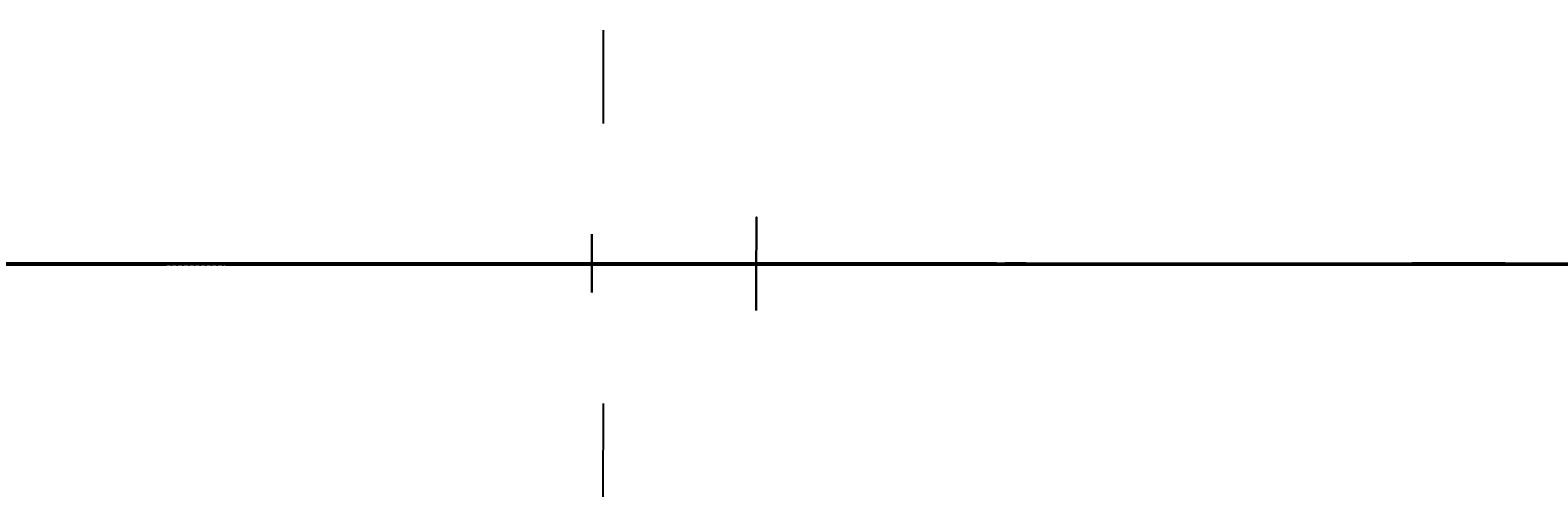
# Model space of a CAD drawing. Header units: millimetres. Extents: x -12354389001 to 271431, y -126469 to 48347.
# Tile 33 of 79: x -12341536412 to -12340996297, y -125994 to 41159. Entities that reach past the tile are written whole.
import ezdxf
from ezdxf.enums import TextEntityAlignment as Align

# ---------------------------------------------------------------- set-up
doc = ezdxf.new("R2010")
doc.units = ezdxf.units.MM
for name, pattern in [('1', [0]), ('4', [5, 3, -2]), ('BGS', [10, 0, 10])]:
    doc.linetypes.add(name, pattern=pattern)
doc.layers.get('0').update_dxf_attribs({"lineweight": 9})
doc.layers.add('00 opisy', color=7, linetype='Continuous', lineweight=25)
doc.layers.add('EBUPP', color=7, linetype='1', lineweight=30)
for name, color, linetype in [('EADTD', 7, 'Continuous'), ('EBUOA', 7, 'Continuous'), ('EDZPD', 3, '1'), ('EKLTK', 3, 'Continuous'), ('SDROK', 7, 'Continuous'), ('SDRPK', 7, '1'), ('SZOPO', 7, 'BGS'), ('SZZPZ', 102, 'Continuous'), ('UCCOA', 6, 'Continuous'), ('UCCOO', 6, 'Continuous'), ('UCCPOR', 6, '1'), ('UCCTO', 6, 'Continuous'), ('UEEOA', 1, 'Continuous'), ('UEEOO', 1, 'Continuous'), ('UEEPA', 1, '1'), ('UEEPON', 1, '1'), ('UEETO', 1, 'Continuous'), ('UGGPOR', 2, '1'), ('UKKOA', 7, 'Continuous'), ('UKKOO', 1, 'Continuous'), ('UKKPA', 1, '1'), ('UKKPB', 1, '1'), ('UKKTO', 1, 'Continuous'), ('UTTOO', 2, 'Continuous'), ('UTTPO', 1, '1'), ('UTTTO', 2, 'Continuous'), ('UWWOA', 5, 'Continuous'), ('UWWOO', 5, 'Continuous'), ('UWWPA', 5, '1'), ('UWWPO', 5, '4'), ('UWWTO', 5, 'Continuous'), ('WUKOS', 7, 'Continuous'), ('WUKPS', 7, '1'), ('ZAKRES', 2, '1')]:
    doc.layers.add(name, color=color, linetype=linetype)
doc.styles.get("Standard").update_dxf_attribs({"font": 'arial.ttf'})

# ---------------------------------------------------------------- blocks, each defined once
blk = doc.blocks.new('BGB')
for centre, start, end in [((-3.00001, 0.000018), 359.999656, 59.99989), ((3.00001, 0.000018), 120.00011, 180.000344)]:
    blk.add_arc(centre, 3, start, end)
blk = doc.blocks.new('DLI')
blk.add_circle((0, 0), 0.09)
for centre, start, end in [((0, 0.750093), 30.14144, 149.85856), ((-0.713298, 0.231779), 102.145781, 221.858708), ((0.713298, 0.231779), 318.141292, 77.854219), ((-0.440797, -0.606751), 174.149498, 293.852913), ((0.440797, -0.606751), 246.147087, 5.850502)]:
    blk.add_arc(centre, 0.75, start, end)
blk = doc.blocks.new('TRA')
for p, q in [((-5.5, 2.7539), (-5.5, 1.7539)), ((-4.5, 2.7539), (-4.5, 1.7539)), ((4.5, 2.7539), (4.5, 1.7539)), ((5.5, 2.7539), (5.5, 1.7539)), ((-0.5, -2.2461), (-0.5, -3.2461)), ((0.5, -2.2461), (0.5, -3.2461))]:
    blk.add_line(p, q)
blk = doc.blocks.new('DIG')
for p, q in [((-0.6024, 0.1875), (-0.9874, 1.3242)), ((-0.9874, 1.3242), (-0.0078, 0.6309)), ((-0.0078, 0.6309), (0.9542, 1.3483)), ((0.9542, 1.3483), (0.5976, 0.2024)), ((-1.5645, -0.5299), (-0.6024, 0.1875)), ((0.5976, 0.2024), (1.5772, -0.4909)), ((-0.3645, -0.515), (-1.5645, -0.5299)), ((0.0205, -1.6517), (-0.3645, -0.515)), ((0.3772, -0.5058), (0.0205, -1.6517)), ((1.5772, -0.4909), (0.3772, -0.5058))]:
    blk.add_line(p, q)
blk.add_circle((0, 0), 0.09)
blk = doc.blocks.new('PNN')
for p, q in [((5.2, 0), (4.0686, 1.1314)), ((1.2, 0), (9.2, 0)), ((5.2, 0), (4.0686, -1.1314))]:
    blk.add_line(p, q)
blk = doc.blocks.new('SLS')
blk.add_circle((0, 0), 0.35)
blk = doc.blocks.new('LAT')
for p, q in [((0, 1.2), (0, 2)), ((-2, 0), (-1.2, 0)), ((1.2, 0), (2, 0)), ((0, -1.2), (0, -2))]:
    blk.add_line(p, q)
blk = doc.blocks.new('STE')
for p, q in [((-1, 0.5), (-1, -0.5)), ((1, 0.5), (1, -0.5)), ((-1, 0), (1, 0))]:
    blk.add_line(p, q)
blk = doc.blocks.new('KRA')
for p, q in [((-0.75, -0.3571), (-0.75, 0.3571)), ((-0.75, 0.3571), (0.75, 0.3571)), ((-0.25, -0.3571), (-0.25, 0.3571)), ((0.25, -0.3571), (0.25, 0.3571)), ((0.75, 0.3571), (0.75, -0.3571)), ((0.75, -0.3571), (-0.75, -0.3571))]:
    blk.add_line(p, q)
blk = doc.blocks.new('WLZ')
blk.add_circle((0, 0), 0.4)
blk = doc.blocks.new('ZAS')
for p, q in [((0.25, 0.25), (-0.25, 0.25)), ((-0.25, 0.25), (-0.25, -0.25)), ((0.25, -0.25), (0.25, 0.25)), ((-0.25, -0.25), (0.25, -0.25))]:
    blk.add_line(p, q)
blk = doc.blocks.new('WSP')
blk.add_circle((0, 0), 0.09)
blk = doc.blocks.new('Wrocławska 82')
at = {"layer": 'EBUPP', "linetype": '1'}
for p, q in [((-295330.59, 34180.61), (-295352.21, 34184.91)), ((-295332.76, 34169.72), (-295330.59, 34180.61)), ((-295330.73, 34179.9), (-295327.19, 34179.19)), ((-295327.19, 34179.19), (-295329.22, 34169.01)), ((-295354.37, 34174.02), (-295332.76, 34169.72)), ((-295329.22, 34169.01), (-295332.76, 34169.72)), ((-295332.15, 34148.39), (-295336.86, 34135.07)), ((-295318.16, 34143.44), (-295332.15, 34148.39)), ((-295322.86, 34130.12), (-295318.16, 34143.44)), ((-295336.86, 34135.07), (-295322.86, 34130.12)), ((-295318.41, 34105.71), (-295339.13, 34049.03)), ((-295322.97, 34043.13), (-295302.25, 34099.8)), ((-295339.13, 34049.03), (-295322.97, 34043.13)), ((-295334.96, 33976.13), (-295339.22, 33964.69)), ((-295332.66, 33975.27), (-295334.96, 33976.13)), ((-295336.92, 33963.83), (-295332.66, 33975.27)), ((-295326.83, 33951.18), (-295328.83, 33945.75)), ((-295323.71, 33950.03), (-295326.83, 33951.18)), ((-295325.71, 33944.6), (-295323.71, 33950.03)), ((-295328.83, 33945.75), (-295325.71, 33944.6))]:
    blk.add_line(p, q, dxfattribs=at)
at = {"layer": 'EDZPD', "linetype": '1'}
for p, q in [((-295363.48, 34169.37), (-295276.38, 34146.68)), ((-295320.81, 34148.93), (-295344.09, 34155.44)), ((-295348.5, 33699.7), (-295328.82, 33692.91)), ((-295334.31, 33679.58), (-295328.82, 33692.91)), ((-295328.82, 33692.91), (-295314.28, 33684.14)), ((-295342.12, 33660.77), (-295334.31, 33679.58)), ((-295316.83, 33672.08), (-295323.47, 33671.03)), ((-295327.37, 33667.93), (-295323.47, 33671.03)), ((-295327.37, 33667.93), (-295330.71, 33658.97))]:
    blk.add_line(p, q, dxfattribs=at)
at = {"layer": 'SDRPK', "linetype": '1'}
for p, q in [((-295339.6, 34183.19), (-295329.31, 34181.17)), ((-295329.31, 34181.17), (-295326.39, 34180.58)), ((-295326.39, 34180.58), (-295307.62, 34169.22)), ((-295326.71, 34168.41), (-295324.61, 34179.37)), ((-295355.02, 34172.26), (-295334.56, 34168.09)), ((-295352.06, 34168.96), (-295333.5, 34164.75)), ((-295329.22, 34169.01), (-295324.44, 34166.14)), ((-295327.48, 34163.46), (-295322.38, 34168.19)), ((-295334.56, 34168.09), (-295329.06, 34167.12)), ((-295361.97, 34167.61), (-295328.2, 34158.64)), ((-295329.06, 34167.12), (-295325.82, 34164.92)), ((-295333.5, 34164.75), (-295327.48, 34163.46)), ((-295327.07, 34158.35), (-295323.18, 34159.92)), ((-295323.18, 34159.92), (-295285.38, 34149.45)), ((-295324.22, 34151.49), (-295355.59, 34159.75)), ((-295328.2, 34158.64), (-295289.81, 34148.57)), ((-295298.21, 34144.67), (-295324.22, 34151.49)), ((-295318.45, 34128.24), (-295322.86, 34130.12)), ((-295336.36, 34119.86), (-295331.91, 34118.17)), ((-295326.84, 34100.38), (-295326.16, 34102.26)), ((-295338.65, 34076.71), (-295329.61, 34101.66)), ((-295332.86, 34083.69), (-295326.84, 34100.38)), ((-295338.1, 34069.3), (-295332.86, 34083.69)), ((-295321.46, 34041.38), (-295325.78, 34029.13)), ((-295325.78, 34029.13), (-295320.68, 34027.22)), ((-295320.68, 34027.22), (-295325.35, 34015.22)), ((-295332.68, 34012.91), (-295345.27, 34017.51)), ((-295332.61, 34007.58), (-295334.79, 34008.49)), ((-295332.61, 34007.58), (-295331.09, 34005.95)), ((-295331.09, 34005.95), (-295330.44, 34004.41)), ((-295330.44, 34004.41), (-295330.2, 34003.32)), ((-295330.2, 34003.32), (-295330.16, 34002.14)), ((-295330.16, 34002.14), (-295330.13, 34001.38)), ((-295330.13, 34001.38), (-295330.14, 34000.56)), ((-295330.14, 34000.56), (-295330.41, 33999.84)), ((-295330.41, 33999.84), (-295349.92, 33947.13)), ((-295334.05, 33979.29), (-295333.91, 33979.33)), ((-295333.91, 33979.33), (-295333.7, 33979.36)), ((-295333.7, 33979.36), (-295333.55, 33979.35)), ((-295333.55, 33979.35), (-295333.44, 33979.32)), ((-295333.44, 33979.32), (-295333.35, 33979.29)), ((-295334.24, 33979.16), (-295334.15, 33979.23)), ((-295334.15, 33979.23), (-295334.05, 33979.29)), ((-295331.88, 33978.78), (-295333.35, 33979.29)), ((-295334.37, 33979.03), (-295334.31, 33979.09)), ((-295334.31, 33979.09), (-295334.24, 33979.16)), ((-295334.47, 33978.88), (-295334.43, 33978.95)), ((-295334.43, 33978.95), (-295334.37, 33979.03)), ((-295334.52, 33978.78), (-295334.47, 33978.88)), ((-295340.54, 33962.55), (-295334.57, 33978.67)), ((-295334.57, 33978.67), (-295334.52, 33978.78)), ((-295331.88, 33978.78), (-295331.82, 33978.75)), ((-295331.83, 33978.75), (-295331.76, 33978.7)), ((-295331.76, 33978.7), (-295331.7, 33978.65)), ((-295331.7, 33978.65), (-295331.63, 33978.59)), ((-295331.63, 33978.59), (-295331.55, 33978.51)), ((-295331.55, 33978.51), (-295331.47, 33978.42)), ((-295331.47, 33978.42), (-295331.4, 33978.33)), ((-295331.4, 33978.33), (-295331.36, 33978.27)), ((-295331.36, 33978.27), (-295331.34, 33978.24)), ((-295331.34, 33978.24), (-295331.33, 33978.2)), ((-295331.3, 33978.13), (-295331.33, 33978.22)), ((-295331.3, 33978.13), (-295331.29, 33978.1)), ((-295331.29, 33978.1), (-295331.28, 33978.06)), ((-295331.28, 33978.03), (-295331.28, 33978.06)), ((-295331.28, 33978.03), (-295331.27, 33977.99)), ((-295331.27, 33977.99), (-295331.26, 33977.95)), ((-295331.26, 33977.92), (-295331.26, 33977.95)), ((-295331.26, 33977.92), (-295331.26, 33977.88)), ((-295331.26, 33977.88), (-295331.25, 33977.84)), ((-295331.25, 33977.77), (-295331.26, 33977.73)), ((-295331.25, 33977.81), (-295331.25, 33977.84)), ((-295331.25, 33977.81), (-295331.25, 33977.77)), ((-295331.26, 33977.66), (-295331.27, 33977.62)), ((-295331.26, 33977.66), (-295331.26, 33977.73)), ((-295331.31, 33977.47), (-295331.3, 33977.51)), ((-295331.29, 33977.55), (-295331.3, 33977.51)), ((-295331.28, 33977.58), (-295331.29, 33977.55)), ((-295331.28, 33977.58), (-295331.27, 33977.62)), ((-295331.31, 33977.47), (-295337.24, 33961.34)), ((-295322.2, 33969.83), (-295328.16, 33953.84)), ((-295330.15, 33926.51), (-295314.76, 33968.22)), ((-295324.46, 33961.92), (-295324.12, 33962.78)), ((-295324.12, 33962.78), (-295323.7, 33962.62)), ((-295323.7, 33962.62), (-295324.03, 33961.75)), ((-295324.03, 33961.75), (-295324.46, 33961.92)), ((-295328.16, 33953.84), (-295330.99, 33946.26)), ((-295327.54, 33953.51), (-295327.84, 33952.8)), ((-295327.03, 33953.29), (-295327.54, 33953.51)), ((-295327.33, 33952.58), (-295327.03, 33953.29)), ((-295327.84, 33952.8), (-295327.33, 33952.58)), ((-295327.85, 33950.7), (-295328.26, 33949.59)), ((-295327.11, 33950.42), (-295327.85, 33950.7)), ((-295328.26, 33949.59), (-295327.52, 33949.31)), ((-295330.99, 33946.26), (-295332.83, 33942.63)), ((-295332.83, 33942.63), (-295334.34, 33938.41)), ((-295334.34, 33938.41), (-295340.98, 33920.22)), ((-295344.4, 33887.72), (-295330.15, 33926.51)), ((-295305.6, 33909.84), (-295340.33, 33816.48)), ((-295317.29, 33678.17), (-295326, 33675.82)), ((-295326, 33675.82), (-295332.22, 33669.66)), ((-295323.95, 33671.96), (-295316.58, 33673.56)), ((-295328.71, 33668.07), (-295323.95, 33671.96)), ((-295332.22, 33669.66), (-295335.85, 33663.16)), ((-295331.9, 33662.65), (-295328.71, 33668.07)), ((-295333.8, 33657.83), (-295331.9, 33662.65))]:
    blk.add_line(p, q, dxfattribs=at)
at = {"layer": 'SDRPK', "linetype": '4'}
for p, q in [((-295324.53, 34167.87), (-295322.6, 34169.22)), ((-295322.6, 34169.22), (-295303.3, 34163.93)), ((-295329.22, 34169.01), (-295326.71, 34168.41)), ((-295326.71, 34168.41), (-295324.53, 34167.87)), ((-295337.82, 34134.68), (-295332.66, 34149.27)), ((-295332.66, 34149.27), (-295317.37, 34143.89)), ((-295332.23, 34149.07), (-295340.08, 34141.87)), ((-295320.11, 34136.41), (-295322.7, 34129.37)), ((-295322.7, 34129.37), (-295337.82, 34134.68)), ((-295343.98, 34123.12), (-295329.15, 34117.77)), ((-295324.86, 34118.26), (-295322.44, 34119.98)), ((-295329.15, 34117.77), (-295324.86, 34118.26)), ((-295340.16, 34048.56), (-295318.87, 34106.83)), ((-295323.35, 34042.04), (-295340.16, 34048.56)), ((-295323.35, 34042.04), (-295322.97, 34043.13)), ((-295323.35, 34042.04), (-295327.75, 34028.87)), ((-295321.46, 34041.38), (-295323.35, 34042.04)), ((-295327.75, 34028.87), (-295296.21, 34017.51)), ((-295331.93, 34015.96), (-295333.03, 34013.01)), ((-295331.93, 34015.96), (-295326.89, 34014.07)), ((-295328.9, 33950.5), (-295315.91, 33984.92)), ((-295318.57, 33974.82), (-295327.06, 33951.8)), ((-295326.41, 33952.26), (-295323.16, 33961.01)), ((-295322.06, 33950.42), (-295326.41, 33952.26)), ((-295327.06, 33951.8), (-295322.75, 33950.14)), ((-295328.04, 33950.18), (-295328.9, 33950.5)), ((-295322.75, 33950.14), (-295325.34, 33943.63)), ((-295328.51, 33949.02), (-295329.73, 33949.48)), ((-295329.86, 33945.27), (-295328.51, 33949.02)), ((-295328.24, 33945.48), (-295328.56, 33944.72)), ((-295328.56, 33944.72), (-295329.86, 33945.27)), ((-295325.99, 33943.89), (-295325.71, 33944.6)), ((-295324.07, 33943.11), (-295325.99, 33943.89)), ((-295332.26, 33943.75), (-295324.8, 33941.01)), ((-295306.35, 33720.86), (-295328.38, 33703.34)), ((-295325.25, 33700.28), (-295304.29, 33718.52)), ((-295328.38, 33703.34), (-295336.4, 33694.89)), ((-295331.17, 33692.73), (-295325.25, 33700.28))]:
    blk.add_line(p, q, dxfattribs=at)
at = {"layer": 'SDRPK', "linetype": '1'}
for centre, radius, start, end in [((-295328.0039, 34126.4554), 9.16, 244.7585, 308.83338), ((-295340.4301, 34105.8138), 11.59, 338.99823, 73.56012), ((-295315.6798, 34096.3129), 12.05, 98.83231, 150.4267), ((-295330.8806, 34019.9848), 7.3, 255.7297, 319.25409), ((-295337.3166, 33998.3397), 10.46, 76.02227, 150.94254)]:
    blk.add_arc(centre, radius, start, end, dxfattribs=at)
at = {"layer": 'SZOPO', "linetype": 'BGS'}
for p, q in [((-295331.66, 34151.68), (-295344.27, 34155.19)), ((-295293.65, 34140.93), (-295331.66, 34151.68)), ((-295325.14, 33838.23), (-295273.79, 33976.35)), ((-295332.62, 33793.16), (-295325.14, 33838.23)), ((-295338.32, 33759), (-295332.62, 33793.16)), ((-295331.25, 33692.67), (-295336.47, 33694.62)), ((-295331.35, 33692.44), (-295305.05, 33680.39)), ((-295330.59, 33691.82), (-295330.3, 33689.71)), ((-295330.3, 33689.71), (-295342.41, 33660.99)), ((-295320.12, 33672.56), (-295322.73, 33672.04)), ((-295324.66, 33670.85), (-295319.54, 33672.32)), ((-295322.73, 33672.04), (-295325.33, 33670.82)), ((-295327.9, 33668.21), (-295324.66, 33670.85)), ((-295325.33, 33670.82), (-295327.88, 33668.31)), ((-295332.63, 33657.45), (-295327.9, 33668.21)), ((-295327.88, 33668.31), (-295328.67, 33666.81)), ((-295328.67, 33666.81), (-295332.78, 33657.42))]:
    blk.add_line(p, q, dxfattribs=at)
at = {"layer": 'UCCPOR', "linetype": '1'}
for p, q in [((-295295.96, 34012.31), (-295336.04, 34027.61)), ((-295295.44, 34011.15), (-295335.72, 34026.53))]:
    blk.add_line(p, q, dxfattribs=at)
at = {"layer": 'UCCTO'}
blk.add_line((-295338.0821, 34027.6059), (-295329.8307, 34027.6059), dxfattribs=at)
at = {"layer": 'UEEPON', "linetype": '1'}
for p, q in [((-295328.83, 34163.57), (-295325.72, 34169.9)), ((-295325.72, 34169.9), (-295325.52, 34169.85)), ((-295325.52, 34169.85), (-295322.79, 34169.19)), ((-295322.79, 34169.19), (-295315.03, 34167.32)), ((-295339.73, 34165.65), (-295331.12, 34163.96)), ((-295331.12, 34163.96), (-295328.83, 34163.57)), ((-295346.81, 34156.68), (-295332.35, 34152.76)), ((-295332.35, 34152.76), (-295316.05, 34148.15)), ((-295336.28, 34150.7), (-295331.5, 34150.18)), ((-295331.5, 34150.18), (-295319.74, 34146.56)), ((-295322.48, 34124.99), (-295323.45, 34122.36)), ((-295323.45, 34122.36), (-295323.78, 34121.48)), ((-295323.78, 34121.48), (-295324.83, 34118.67)), ((-295332.71, 34119.47), (-295334.48, 34115.15)), ((-295326.93, 34117.65), (-295332.71, 34119.47)), ((-295324.83, 34118.67), (-295324.98, 34118.36)), ((-295334.89, 34115.49), (-295341.86, 34118.32)), ((-295324.98, 34118.36), (-295325.4, 34117.98)), ((-295325.4, 34117.98), (-295325.86, 34117.61)), ((-295325.86, 34117.61), (-295326.93, 34117.65)), ((-295325.86, 34117.61), (-295320.44, 34115.59)), ((-295334.48, 34115.15), (-295334.89, 34115.49)), ((-295336.3, 34086.13), (-295330.36, 34102.51)), ((-295326.12, 34100.55), (-295330.36, 34102.51)), ((-295318.29, 34055.36), (-295323.71, 34040.59)), ((-295334.88, 34044.69), (-295352.76, 34051.11)), ((-295324.97, 34041.05), (-295334.88, 34044.69)), ((-295324.07, 34043.53), (-295324.97, 34041.05)), ((-295324.97, 34041.05), (-295334.05, 34016.21)), ((-295323.71, 34040.59), (-295324.97, 34041.05)), ((-295328.11, 34032.46), (-295329.08, 34029.82)), ((-295338.46, 34017.93), (-295334.05, 34016.21)), ((-295334.05, 34016.21), (-295338.17, 34005.29)), ((-295334.09, 34007.07), (-295338.05, 34005.17)), ((-295331.16, 34005.96), (-295334.09, 34007.07)), ((-295328.54, 34004.97), (-295331.16, 34005.96)), ((-295338.06, 34004.98), (-295332.89, 34003.08)), ((-295326.49, 34004.2), (-295328.54, 34004.97)), ((-295314.97, 34000), (-295326.03, 34003.99)), ((-295332.89, 34003.08), (-295330.25, 34002.11)), ((-295330.25, 34002.11), (-295324.49, 34000)), ((-295324.49, 34000), (-295314.26, 33996.25)), ((-295321.83, 33969.73), (-295325.52, 33959.95)), ((-295325.52, 33959.95), (-295326.52, 33957.32)), ((-295326.52, 33957.32), (-295329.87, 33948.46)), ((-295329.87, 33948.46), (-295328.1, 33947.72)), ((-295317.18, 33872.63), (-295324.71, 33849.57)), ((-295330.17, 33835.53), (-295324.71, 33849.57)), ((-295337.36, 33817.53), (-295330.17, 33835.53))]:
    blk.add_line(p, q, dxfattribs=at)
for centre, radius, start, end in [((-295339.6595, 34106.3686), 10.19, 25.34108, 59.51524), ((-295343.5968, 34106.373), 13.85, 7.32999, 18.3359), ((-295343.5898, 34106.3194), 13.85, 0.29202, 7.55341), ((-295315.4597, 34096.3485), 11.31, 96.75504, 130.80097), ((-295342.3365, 34106.4133), 12.5965, 341.9485, 359.89398), ((-295311.1688, 34092.7939), 16.83, 133.95295, 139.51846), ((-295311.2085, 34092.7476), 16.83, 139.31107, 148.9036), ((-295311.2037, 34092.7555), 16.83, 148.9349, 152.41074)]:
    blk.add_arc(centre, radius, start, end, dxfattribs=at)
at = {"layer": 'UEETO'}
for p, q in [((-295334.5382, 34043.8774), (-295326.0581, 34040.6723)), ((-295323.99, 34043.44), (-295326.0581, 34040.6723)), ((-295328.2987, 33983.2499), (-295320.0474, 33983.2499))]:
    blk.add_line(p, q, dxfattribs=at)
at = {"layer": 'UGGPOR', "linetype": '1'}
for p, q in [((-295347.27, 34163.99), (-295332, 34160.36)), ((-295332, 34160.36), (-295331.28, 34160.19)), ((-295331.28, 34160.19), (-295327.4, 34159.2)), ((-295327.4, 34159.2), (-295319.26, 34157.12)), ((-295347.9, 34157.42), (-295331, 34153.01)), ((-295331, 34153.01), (-295317.08, 34149.54))]:
    blk.add_line(p, q, dxfattribs=at)
at = {"layer": 'UKKOA'}
for p, q in [((-295333.43, 34166.28), (-295332.9208, 34164.57)), ((-295332.9208, 34164.57), (-295326.602, 34164.57)), ((-295326.75, 34128.3), (-295328.1831, 34123.97)), ((-295334.5019, 34123.97), (-295328.1831, 34123.97)), ((-295335.25, 34112.38), (-295335.0713, 34109.5763)), ((-295335.0713, 34109.5763), (-295328.7525, 34109.5763)), ((-295329.1079, 33974.1836), (-295328.399, 33974.7499)), ((-295328.399, 33974.7499), (-295325.6195, 33974.7499)), ((-295336.3581, 33955.3437), (-295335.1065, 33955.5534)), ((-295335.1065, 33955.5534), (-295332.3271, 33955.5534)), ((-295325.78, 33940.59), (-295323.7565, 33941.3492)), ((-295323.7565, 33941.3492), (-295318.1543, 33941.3492)), ((-295332.83, 33921.77), (-295330.6702, 33922.4971)), ((-295330.6702, 33922.4971), (-295324.4165, 33922.4971)), ((-295337.4277, 33903.846), (-295331.4346, 33903.846))]:
    blk.add_line(p, q, dxfattribs=at)
at = {"layer": 'UKKPB', "linetype": '1'}
for p, q in [((-295333.38, 34166.57), (-295332.99, 34169.76)), ((-295345.45, 34168.87), (-295333.68, 34166.36)), ((-295338.75, 34127.07), (-295333.81, 34133.99)), ((-295326.15, 34128.59), (-295322.86, 34130.12)), ((-295326.47, 34128.44), (-295326.15, 34128.59)), ((-295327.02, 34128.18), (-295326.47, 34128.44)), ((-295332.68, 34125.53), (-295327.02, 34128.18)), ((-295333.18, 34125.3), (-295332.68, 34125.53)), ((-295334.23, 34124.81), (-295333.18, 34125.3)), ((-295335.78, 34124.08), (-295334.23, 34124.81)), ((-295343.22, 34120.32), (-295321.88, 34113.09)), ((-295335.36, 34112.1), (-295335.25, 34112.38)), ((-295337.84, 34105.81), (-295335.36, 34112.1)), ((-295330.03, 33971.88), (-295329.24, 33973.9)), ((-295331.23, 33968.83), (-295330.03, 33971.88)), ((-295330.55, 33970.07), (-295334.44, 33959.51)), ((-295330.32, 33969.99), (-295330.55, 33970.07)), ((-295334.21, 33959.43), (-295330.32, 33969.99)), ((-295336.59, 33955.14), (-295331.23, 33968.83)), ((-295345.08, 33963.44), (-295334.51, 33959.24)), ((-295334.51, 33959.24), (-295334.41, 33959.5)), ((-295334.44, 33959.51), (-295334.21, 33959.43)), ((-295325.63, 33940.89), (-295319.12, 33959.33)), ((-295325.96, 33940.34), (-295325.86, 33940.61)), ((-295325.86, 33940.61), (-295325.5, 33940.49)), ((-295325.5, 33940.49), (-295320.71, 33938.77)), ((-295328.48, 33933.51), (-295325.96, 33940.34)), ((-295329.77, 33930.05), (-295328.48, 33933.51)), ((-295332.73, 33922.06), (-295329.77, 33930.05)), ((-295332.81, 33921.84), (-295332.73, 33922.06)), ((-295332.93, 33921.49), (-295332.81, 33921.84)), ((-295332.54, 33921.7), (-295328.61, 33920.18)), ((-295335.13, 33915.16), (-295332.93, 33921.49)), ((-295328.61, 33920.18), (-295328.1, 33919.99)), ((-295328.1, 33919.99), (-295323.85, 33918.35)), ((-295339.62, 33903.07), (-295335.13, 33915.16)), ((-295339.44, 33902.69), (-295334.85, 33900.94)), ((-295334.85, 33900.94), (-295334.34, 33900.74)), ((-295334.34, 33900.74), (-295330.81, 33899.39))]:
    blk.add_line(p, q, dxfattribs=at)
at = {"layer": 'UKKTO'}
for p, q in [((-295326.75, 34128.31), (-295328.8353, 34126.609)), ((-295338.1724, 34126.609), (-295328.8353, 34126.609)), ((-295335.25, 34112.38), (-295335.7441, 34109.4866)), ((-295335.7441, 34109.4866), (-295326.3527, 34109.4866)), ((-295344.0009, 34090.0756), (-295334.8809, 34090.0756)), ((-295325.78, 33940.59), (-295324.1574, 33940.879)), ((-295324.1574, 33940.879), (-295314.8746, 33940.879)), ((-295332.83, 33921.77), (-295330.9285, 33922.0981)), ((-295330.9285, 33922.0981), (-295321.5914, 33922.0981)), ((-295338.2698, 33902.5689), (-295328.9327, 33902.5689))]:
    blk.add_line(p, q, dxfattribs=at)
at = {"layer": 'UTTPO', "linetype": '1'}
for p, q in [((-295344.24, 34027.15), (-295323.41, 34019.24)), ((-295323.41, 34019.24), (-295297.61, 34009.64)), ((-295347.64, 34000.04), (-295321.38, 33994.9)), ((-295342.87, 33968.29), (-295331.63, 33998.13)), ((-295331.63, 33998.13), (-295328.14, 33996.93)), ((-295328.14, 33996.93), (-295326.42, 33996.34)), ((-295326.42, 33996.34), (-295312.14, 33991.44))]:
    blk.add_line(p, q, dxfattribs=at)
at = {"layer": 'UWWPO', "linetype": '1'}
for p, q in [((-295343.47, 34134.45), (-295333.54, 34131.94)), ((-295333.54, 34131.94), (-295331.66, 34131.47)), ((-295331.66, 34131.47), (-295325.02, 34129.82)), ((-295324.66, 34129.93), (-295324.38, 34130.65)), ((-295330.49, 34118.92), (-295324.86, 34129.58)), ((-295336.53, 34120.82), (-295330.84, 34118.8)), ((-295297.17, 34107.14), (-295330.49, 34118.57)), ((-295333.05, 34019.28), (-295347.03, 34024.32)), ((-295338.72, 34003.63), (-295333.05, 34019.28)), ((-295338.27, 33992.01), (-295316.33, 33983.55)), ((-295330.11, 33945.14), (-295320.94, 33970.2)), ((-295333.33, 33936.31), (-295330.11, 33945.14)), ((-295333.99, 33934.48), (-295333.33, 33936.31)), ((-295340.58, 33916.36), (-295333.99, 33934.48))]:
    blk.add_line(p, q, dxfattribs=at)
at = {"layer": 'UWWTO'}
for p, q in [((-295341.7697, 34134.1629), (-295333.4104, 34134.2708)), ((-295324.84, 34129.76), (-295326.5171, 34127.9815)), ((-295334.8228, 34127.9815), (-295326.5171, 34127.9815)), ((-295340.0217, 34120.4533), (-295331.7703, 34120.4533)), ((-295330.66, 34118.74), (-295331.7703, 34120.4533)), ((-295335.8915, 34039.3697), (-295326.8259, 34039.3697)), ((-295328.0178, 33981.8431), (-295318.735, 33981.8431))]:
    blk.add_line(p, q, dxfattribs=at)
at = {"layer": 'WUKPS', "linetype": '1'}
for p, q in [((-295335.02, 34152.33), (-295335.29, 34151.31)), ((-295333.09, 34151.81), (-295333.7, 34149.63)), ((-295331.16, 34151.26), (-295331.49, 34150.11)), ((-295329.24, 34150.72), (-295329.92, 34148.3)), ((-295336.43, 34150.58), (-295332.66, 34149.27)), ((-295327.31, 34150.18), (-295327.67, 34148.91)), ((-295325.39, 34149.63), (-295326.14, 34146.97)), ((-295323.46, 34149.09), (-295323.85, 34147.7)), ((-295341.16, 34041.65), (-295333.69, 34038.36)), ((-295335.88, 34037.85), (-295335.34, 34039.09)), ((-295333.69, 34038.36), (-295338.32, 34028.69)), ((-295317.28, 33810.18), (-295326.78, 33784.32)), ((-295327.4, 33768.91), (-295314.55, 33804.67)), ((-295332.67, 33750.01), (-295314.43, 33800.77)), ((-295320.01, 33789.48), (-295324.31, 33791.03)), ((-295321.36, 33785.72), (-295323.53, 33786.5)), ((-295326.78, 33784.32), (-295335.47, 33760.93)), ((-295322.71, 33781.95), (-295327.08, 33783.52)), ((-295326.76, 33750.02), (-295316.37, 33779.32)), ((-295324.06, 33778.19), (-295326.27, 33778.98)), ((-295325.42, 33774.42), (-295329.86, 33776.02)), ((-295323.88, 33774.48), (-295321.31, 33773.55)), ((-295326.77, 33770.66), (-295329.01, 33771.46)), ((-295325.23, 33770.71), (-295320.08, 33768.86)), ((-295334.24, 33750), (-295327.4, 33768.91)), ((-295328.12, 33766.9), (-295332.64, 33768.53)), ((-295326.58, 33766.95), (-295324, 33766.02)), ((-295329.49, 33763.14), (-295331.76, 33763.96)), ((-295327.94, 33763.18), (-295322.75, 33761.32)), ((-295330.85, 33759.38), (-295335.43, 33761.03)), ((-295335.47, 33760.93), (-295339.42, 33750.03)), ((-295329.29, 33759.42), (-295326.69, 33758.49)), ((-295332.21, 33755.61), (-295334.5, 33756.44)), ((-295330.64, 33755.65), (-295325.43, 33753.78)), ((-295333.57, 33751.85), (-295338.15, 33753.51)), ((-295326.76, 33750.02), (-295326.77, 33750)), ((-295332.67, 33750), (-295332.67, 33750.01))]:
    blk.add_line(p, q, dxfattribs=at)
at = {"layer": 'ZAKRES', "linetype": '1'}
for p, q in [((-295343.86, 34155.36), (-295300.47, 34143.21)), ((-295328.9, 33693.14), (-295348.41, 33699.71)), ((-295314.47, 33684.2), (-295328.9, 33693.14))]:
    blk.add_line(p, q, dxfattribs=at)
at = {"layer": 'SZOPO', "rotation": 159.539999}
blk.add_blockref('BGB', (-295333.95, 33693.68), dxfattribs=at)
at = {"layer": 'SZZPZ'}
for name, p in [('TRA', (-295339.59, 34167.66)), ('TRA', (-295324.64, 34167.21)), ('TRA', (-295335.72, 34166.9)), ('DLI', (-295335.09, 34151.28)), ('DLI', (-295336.49, 34131.82)), ('DLI', (-295334.09, 34130.16)), ('DLI', (-295332.77, 34129.7)), ('TRA', (-295337.26, 34126.32)), ('DLI', (-295323.23, 34127.04)), ('TRA', (-295327.96, 34121.96)), ('DLI', (-295322.32, 34104.07)), ('DLI', (-295324.86, 34098.28)), ('TRA', (-295335.74, 34096.69)), ('TRA', (-295326.19, 34091.96)), ('DLI', (-295328.77, 34087.35)), ('DLI', (-295330.68, 34082.21)), ('DLI', (-295332.68, 34076.51)), ('DLI', (-295334.95, 34071.28)), ('DLI', (-295336.22, 34066.27)), ('TRA', (-295339.94, 34054.68)), ('TRA', (-295339.27, 34043.16)), ('TRA', (-295328.87, 34034.35)), ('DLI', (-295332.79, 34028.78)), ('DLI', (-295327.07, 34027.03)), ('DLI', (-295322.34, 34025.01)), ('TRA', (-295332.56, 34020.78)), ('DIG', (-295336.79, 34021.93)), ('DLI', (-295330.06, 34020.08)), ('DLI', (-295325.61, 34018.06)), ('DLI', (-295329.79, 34013.84)), ('DLI', (-295331.51, 34000.98)), ('DLI', (-295326.39, 33998.83)), ('TRA', (-295333.88, 33927.9)), ('TRA', (-295323.66, 33850.11)), ('DLI', (-295325.16, 33848.81)), ('DLI', (-295327.08, 33843.23)), ('DLI', (-295329.37, 33836.53)), ('DLI', (-295331.34, 33830.57)), ('DLI', (-295333.47, 33824.71)), ('TRA', (-295333.55, 33818.27)), ('DLI', (-295335.63, 33818.47)), ('TRA', (-295321.84, 33814.64)), ('TRA', (-295337.75, 33799.95)), ('TRA', (-295321.69, 33727.45)), ('TRA', (-295328.4, 33710.51))]:
    blk.add_blockref(name, p, dxfattribs=at)
at = {"layer": 'UEEOO', "rotation": 165.570005}
blk.add_blockref('PNN', (-295321.63, 34158.69), dxfattribs=at)
at = {"layer": 'UEEPA'}
for name, p, rotation in [('LAT', (-295321.63, 34158.69), 91.690007), ('LAT', (-295330.56, 34110.29), 89.99999900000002), ('STE', (-295323.99, 34043.44), 341.34), ('LAT', (-295335.91, 33919.22), 91.130013), ('LAT', (-295330.02, 33838.29), 91.03999099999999)]:
    blk.add_blockref(name, p, dxfattribs=dict(at, rotation=rotation))
for p in [(-295330.56, 34110.29), (-295330.1, 33838.31)]:
    blk.add_blockref('SLS', p, dxfattribs=at)
at = {"layer": 'UKKPA'}
blk.add_blockref('WLZ', (-295333.4, 34166.28), dxfattribs=at)
for name, p, rotation in [('WLZ', (-295326.75, 34128.31), 25.080007), ('WLZ', (-295335.25, 34112.38), 68.459987), ('WLZ', (-295329.25, 33973.9), 269.999997), ('WLZ', (-295325.78, 33940.59), 340.499999), ('WLZ', (-295332.83, 33921.77), 70.840007), ('KRA', (-295323.63, 33918.24), 69.500006), ('KRA', (-295330.55, 33899.38), 69.04000700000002)]:
    blk.add_blockref(name, p, dxfattribs=dict(at, rotation=rotation))
at = {"layer": 'UWWPA'}
blk.add_blockref('ZAS', (-295324.84, 34129.76), dxfattribs=at)
at = {"layer": 'UWWPA', "rotation": 89.99999900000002}
blk.add_blockref('ZAS', (-295330.66, 34118.74), dxfattribs=at)
at = {"layer": 'WUKOS'}
for p in [(-295330.86, 34180.36), (-295327.03, 34179.16), (-295332.85, 34169.94), (-295329.06, 34169.13), (-295327.06, 34158.12), (-295332.17, 34148.6), (-295322.64, 34130.12), (-295324.9, 34129.69), (-295326.92, 34117.44), (-295326.88, 34117.22), (-295329.96, 34111.29), (-295330.3, 34110.98), (-295329.61, 34102.19), (-295329.32, 34102.05), (-295326.71, 34101.24), (-295326.41, 34101.12), (-295328.76, 34078.05), (-295322.87, 34043.03), (-295333.47, 34038.42), (-295327.88, 34028.84), (-295329.81, 34020.01), (-295325.12, 34015.31), (-295332.27, 34013.1), (-295332.6, 34012.37), (-295334.49, 34008.6), (-295334.75, 34008.1), (-295325.86, 34004.86), (-295324.48, 33985.63), (-295324.05, 33962.18), (-295327.05, 33951.3), (-295323.38, 33949.97), (-295329.05, 33945.62), (-295332.99, 33942.57), (-295323.62, 33918.23), (-295330.54, 33899.36), (-295325.17, 33848.75), (-295329.65, 33846.15), (-295329.11, 33846.11), (-295330.04, 33838.28), (-295324.39, 33838.19), (-295326.3, 33827.86), (-295333.11, 33824.79), (-295329.95, 33806), (-295331.35, 33772.87), (-295326.22, 33770.07), (-295334.67, 33747.31), (-295330.56, 33739.07), (-295328.39, 33703.62), (-295331.79, 33702.56), (-295323.33, 33701.68), (-295322.71, 33698.16), (-295325.02, 33695.33), (-295329.37, 33694.62), (-295331.27, 33692.86), (-295330.81, 33689.66), (-295328.09, 33686.72), (-295325.53, 33682.49), (-295332.16, 33669.71), (-295328.97, 33668.03), (-295332.28, 33662.6)]:
    blk.add_blockref('WSP', p, dxfattribs=at)
blk.add_text('K200', height=0.875, rotation=68.6052).set_placement((-295331.64, 33969.01), align=Align.CENTER)
at = {"layer": 'EADTD', "oblique": 15}
for s, height, rotation, p in [('32', 2.5, 340.53, (-295330.33, 34136.04)), ('21', 2.5, 339.92, (-295331.23, 34049.41)), ('Stacja paliw', 1, 69.57579, (-295336.64, 33968.24)), ('54', 2.5, 339.75, (-295327.33, 33948.34))]:
    blk.add_text(s, height=height, rotation=rotation, dxfattribs=at).set_placement(p, align=Align.TOP_LEFT)
at = {"layer": 'EBUOA', "oblique": 15}
for p in [(-295327.77, 34138.22), (-295326.28, 33947.79)]:
    blk.add_text('i', height=2.5, dxfattribs=at).set_placement(p)
at = {"layer": 'EKLTK', "oblique": 15}
for p in [(-295328.55, 33792.09), (-295326.28, 33761.34)]:
    blk.add_text('Lz', height=2.5, dxfattribs=at).set_placement(p, align=Align.TOP_LEFT)
at = {"layer": 'SDROK', "oblique": 15}
for s, p in [('p.poż.', (-295340.82, 34035.88)), ('gł.2.40m', (-295341.74, 34034.4)), ('bet.', (-295329.23, 33886.77))]:
    blk.add_text(s, height=1.5, dxfattribs=at).set_placement(p)
for s, rotation, p in [('j.asf.', 336.94, (-295328.51, 34009.43)), ('bet.', 339.81, (-295329.41, 33943.54))]:
    blk.add_text(s, height=1.5, rotation=rotation, dxfattribs=at).set_placement(p)
at = {"layer": 'UCCOA', "oblique": 15}
for s, p in [('215.55', (-295342.08, 34026.24)), ('c', (-295336.45, 34024.86))]:
    blk.add_text(s, height=1.8, dxfattribs=at).set_placement(p)
at = {"layer": 'UCCOO', "oblique": 15}
blk.add_text('c.o.', height=1.8, rotation=339.11, dxfattribs=at).set_placement((-295327.62, 34023.65))
at = {"layer": 'UCCTO', "oblique": 15}
blk.add_text('921c-4-9', height=1.5, dxfattribs=at).set_placement((-295337.95, 34028.11))
blk.add_text('1-1.1/30', height=1.5, rotation=339.83929, dxfattribs=at).set_placement((-295327.36, 34025.33), align=Align.TOP_LEFT)
at = {"layer": 'UEEOA', "oblique": 15}
blk.add_text('e', height=1.8, dxfattribs=at).set_placement((-295325.52, 34043.87), align=Align.TOP_LEFT)
at = {"layer": 'UEEOO', "oblique": 15}
for rotation, p in [(346.43, (-295324.94, 34170.79)), (69.67999, (-295324.84, 34121.88)), (54.64, (-295326.21, 34102.38)), (340.26, (-295333.99, 34045.45)), (69.92001, (-295329.87, 34030.73)), (339.31, (-295331.15, 34005.81)), (339.86, (-295334.05, 34004.69)), (69.29999, (-295327.09, 33959.87))]:
    blk.add_text('eNA', height=1.8, rotation=rotation, dxfattribs=at).set_placement(p, align=Align.TOP_LEFT)
at = {"layer": 'UEETO', "oblique": 15}
for s, rotation, p in [('1-2.2/1', 343.3933, (-295338.99, 34152.6)), ('1-1.2/13', 70.86634, (-295323.55, 34124.79)), ('1-1.3/5', 56.15466, (-295325.67, 34100.84)), ('1-1.1/8', 339.67686, (-295336.62, 34046.39)), ('1-1.2/17', 71.07535, (-295331.08, 34026.97)), ('1-1.3/54', 338.90269, (-295332.2, 34007.41)), ('1-1.3/14', 338.83321, (-295330.16, 34003.26)), ('1-1.2/51', 66.46677, (-295328.39, 33956.03))]:
    blk.add_text(s, height=1.5, rotation=rotation, dxfattribs=at).set_placement(p, align=Align.TOP_LEFT)
blk.add_text('921c-4-18', height=1.5, rotation=339.29578, dxfattribs=at).set_placement((-295324.85, 34042.35), align=Align.TOP_RIGHT)
blk.add_text('971a-2-2', height=1.5, dxfattribs=at).set_placement((-295319.51, 33983.75), align=Align.RIGHT)
at = {"layer": 'UKKOA', "oblique": 15}
for s, height, p in [('k', 1.8, (-295334.16, 34167.73)), ('220.71', 1.8, (-295332.76, 34166.97)), ('219.59', 1.8, (-295332.99, 34165.64)), ('k', 1.8, (-295328.05, 34128.82)), ('217.40', 1.8, (-295331.21, 34124.9)), ('k', 1.8, (-295334.98, 34113.66)), ('217.94', 1.8, (-295334.91, 34111.98)), ('216.84', 1.8, (-295335.05, 34110.61)), ('k', 0.8, (-295329.68, 33974.69)), ('k', 1.8, (-295327.09, 33941.3)), ('214.43', 1.8, (-295324.02, 33941.38)), ('k', 1.8, (-295333.48, 33923.11)), ('214.21', 1.8, (-295330.79, 33922.6)), ('213.80', 1.8, (-295337.3, 33903.83)), ('209.36', 1.8, (-295341.8, 33679.82))]:
    blk.add_text(s, height=height, dxfattribs=at).set_placement(p, align=Align.TOP_LEFT)
blk.add_text('218.72', height=1.8, dxfattribs=at).set_placement((-295327.54, 34126.37), align=Align.TOP_RIGHT)
for s, height, p in [('215.42', 0.8, (-295337.97, 33977.99)), ('216.49', 0.8, (-295328.33, 33975.02)), ('215.39', 0.8, (-295328.39, 33974.29)), ('216.25', 0.8, (-295335.04, 33955.82)), ('215.15', 0.8, (-295335.13, 33955.17)), ('216.11', 1.8, (-295323.6, 33941.95)), ('216.08', 1.8, (-295330.51, 33923.1)), ('215.71', 1.8, (-295337.27, 33904.45))]:
    blk.add_text(s, height=height, dxfattribs=at).set_placement(p)
for rotation, p in [(338.91257, (-295327.51, 33920.93)), (339.07, (-295334.14, 33901.88))]:
    blk.add_text('k', height=1.8, rotation=rotation, dxfattribs=at).set_placement(p, align=Align.TOP_LEFT)
at = {"layer": 'UKKOO', "oblique": 15}
for s, rotation, p in [('kA', 25.08001, (-295335.53, 34125.51)), ('k300', 69.68999, (-295330.1, 33932.6))]:
    blk.add_text(s, height=1.8, rotation=rotation, dxfattribs=at).set_placement(p, align=Align.TOP_LEFT)
blk.add_text('K200', height=0.9, rotation=68.6052, dxfattribs=at).set_placement((-295330.5, 33970.27), align=Align.CENTER)
at = {"layer": 'UKKTO', "oblique": 15}
blk.add_text('921c-4-32', height=1.5, dxfattribs=at).set_placement((-295328.3, 34128.61), align=Align.TOP_RIGHT)
for s, rotation, p in [('1-1.1/46', 26.18762, (-295339.21, 34123.54)), ('1-1.3/19', 335.83285, (-295341.2, 34119.1)), ('1-1.1/47', 341.70559, (-295325.59, 34115.42)), ('1-1.3/7', 343.57911, (-295338.62, 34114.35)), ('1-1.1/141', 70.98923, (-295331.24, 33928.8)), ('1-1.3/83', 341.43756, (-295328.48, 33921.24)), ('1-1.3/52', 341.39503, (-295335.28, 33902.11)), ('1-1.3/51', 342.50568, (-295342.59, 33884.76))]:
    blk.add_text(s, height=1.5, rotation=rotation, dxfattribs=at).set_placement(p, align=Align.TOP_LEFT)
blk.add_text('921c-4-42', height=1.5, dxfattribs=at).set_placement((-295335.61, 34111.49), align=Align.TOP_LEFT)
for s, p in [('921c-4-41', (-295343.87, 34090.58)), ('971a-2-46', (-295324.02, 33941.38)), ('971a-2-47', (-295330.79, 33922.6)), ('971a-2-48', (-295338.14, 33903.07))]:
    blk.add_text(s, height=1.5, dxfattribs=at).set_placement(p)
at = {"layer": 'UTTOO', "oblique": 15}
blk.add_text('t', height=0.9, rotation=351.7029, dxfattribs=at).set_placement((-295327.28, 33996.79), align=Align.CENTER)
blk.add_text('tA', height=1.8, rotation=351.70285, dxfattribs=at).set_placement((-295330.89, 33995.7))
at = {"layer": 'UTTTO', "oblique": 15}
blk.add_text('1-1.1/43', height=1.5, rotation=347.96268, dxfattribs=at).set_placement((-295327.47, 33995.86), align=Align.TOP_LEFT)
at = {"layer": 'UWWOA', "oblique": 15}
for p in [(-295324.12, 34128.78), (-295330.09, 34118.82)]:
    blk.add_text('w', height=1.8, dxfattribs=at).set_placement(p)
at = {"layer": 'UWWOO', "oblique": 15}
for rotation, p in [(346.01, (-295332.39, 34131.69)), (339.0755, (-295331.11, 33989.56)), (70, (-295333.6, 33936.1))]:
    blk.add_text('wA', height=1.8, rotation=rotation, dxfattribs=at).set_placement(p)
at = {"layer": 'UWWTO', "oblique": 15}
for s, rotation, p in [('921c-4-4', 0.73913, (-295341.66, 34136.16)), ('1-1.2/22', 347.60459, (-295333.65, 34131.62)), ('1-1.1/34', 341.27296, (-295328.45, 33989.24)), ('1-1.1/33', 69.444, (-295335.79, 33932.59))]:
    blk.add_text(s, height=1.5, rotation=rotation, dxfattribs=at).set_placement(p, align=Align.TOP_LEFT)
blk.add_text('921c-4-5', height=1.5, dxfattribs=at).set_placement((-295325.98, 34129.98), align=Align.TOP_RIGHT)
for s, p in [('921c-4-6', (-295331.23, 34120.95)), ('971a-2-20', (-295318.2, 33982.34))]:
    blk.add_text(s, height=1.5, dxfattribs=at).set_placement(p, align=Align.RIGHT)
blk.add_text('921c-4-10', height=1.5, dxfattribs=at).set_placement((-295335.76, 34039.87))
at = {"layer": 'WUKOS', "oblique": 15}
for s, p in [('220.24', (-295335.32, 34179.5)), ('220.07', (-295327.01, 34178.28)), ('219.75', (-295328.85, 34169.47)), ('219.26', (-295331.74, 34148.93)), ('218.86', (-295341.6, 34134.47)), ('218.85', (-295340.86, 34130.01)), ('218.74', (-295329.58, 34129.28)), ('217.96', (-295330.59, 34117.84)), ('217.88', (-295336.19, 34116.99)), ('217.87', (-295330.61, 34116.11)), ('217.65', (-295325.72, 34106.8)), ('217.69', (-295332.68, 34078.13)), ('217.55', (-295336.37, 34067.29)), ('217.69', (-295340.72, 34042.09)), ('218.29', (-295340.13, 34039.84)), ('217.57', (-295333.25, 34038.6)), ('218.18', (-295335.49, 34037.26)), ('218.20', (-295338.23, 34030.34)), ('217.69', (-295338.38, 34027.84)), ('218.09', (-295331.99, 34027.76)), ('217.94', (-295329.36, 34020.09)), ('217.59', (-295324.88, 34015.43)), ('217.26', (-295325.61, 34004.99)), ('216.58', (-295323.4, 33962.02)), ('216.55', (-295331.09, 33951.16)), ('216.23', (-295336.76, 33949.42)), ('216.53', (-295333.19, 33944.59)), ('216.00', (-295340.98, 33944.16)), ('216.10', (-295336.82, 33941.7)), ('216.03', (-295340.15, 33919.4)), ('215.78', (-295322.72, 33918.72)), ('215.80', (-295340.85, 33914.35)), ('215.38', (-295329.68, 33899.89)), ('215.10', (-295336.64, 33881.73)), ('215.43', (-295325.13, 33849.74)), ('215.26', (-295329.55, 33838.9)), ('215.28', (-295323.7, 33838.54)), ('215.05', (-295325.82, 33828.41)), ('214.94', (-295332.5, 33825.37)), ('214.42', (-295339.56, 33807.97)), ('214.35', (-295329.6, 33806.35)), ('214.19', (-295342.72, 33802.13)), ('213.37', (-295339.3, 33777.82)), ('213.10', (-295337.63, 33759.18)), ('211.26', (-295329.79, 33739.38)), ('210.91', (-295324.26, 33717.5)), ('211.36', (-295341.68, 33706.68)), ('211.74', (-295334.7, 33689.12)), ('211.58', (-295327.66, 33686.8)), ('211.15', (-295325.25, 33682.25))]:
    blk.add_text(s, height=1.8, dxfattribs=at).set_placement(p)
for s, rotation, p in [('219.97', 348.28, (-295336.8, 34170.81)), ('219.82', 347.17, (-295340.75, 34162.09)), ('219.75', 347.13, (-295327.36, 34157.11)), ('219.81', 344.33, (-295336.96, 34155.14)), ('219.92', 345.38, (-295337.65, 34153.84)), ('217.69', 308.52, (-295332.32, 34114.66)), ('217.76', 307.04, (-295333.72, 34113.78)), ('217.63', 69.70999, (-295331.08, 34098.42)), ('217.61', 69.70999, (-295329.91, 34097.67)), ('217.64', 71.53999, (-295328.17, 34097.25)), ('217.69', 71.53999, (-295326.99, 34096.62)), ('218.02', 69.45001, (-295323.16, 34037.41)), ('217.69', 340.5, (-295324.61, 34028.95)), ('217.79', 339.5, (-295325.36, 34027.74)), ('217.45', 340.91, (-295336.58, 34014.57)), ('217.30', 340.91, (-295337.15, 34013.34)), ('217.27', 338.2, (-295334.24, 34008.54)), ('217.29', 338.2, (-295335.01, 34007.34)), ('215.03', 65.30001, (-295329.56, 33846.58)), ('215.18', 69.64, (-295328, 33845.92)), ('213.32', 68.99001, (-295331.24, 33773.25)), ('214.12', 71.23001, (-295325.62, 33770.31)), ('211.76', 36.48, (-295328.22, 33703.85)), ('211.79', 40.37999, (-295323.6, 33702.01)), ('211.54', 338.87, (-295335.47, 33704.02)), ('212.50', 335.66, (-295340.2, 33700.66)), ('212.14', 46.91, (-295336.45, 33695.12)), ('213.17', 334.96, (-295323.1, 33697.32)), ('213.34', 340.71, (-295324.73, 33695.33)), ('212.04', 335.79, (-295330.02, 33693.81)), ('212.08', 334.52, (-295330.85, 33692.88)), ('210.81', 45.32999, (-295332.15, 33670.17)), ('210.70', 43.31, (-295328.68, 33668.51)), ('210.62', 69.04001, (-295337.61, 33659.54)), ('210.55', 69.53, (-295333.84, 33658.54))]:
    blk.add_text(s, height=1.8, rotation=rotation, dxfattribs=at).set_placement(p)

msp = doc.modelspace()

# ---------------------------------------------------------------- block references
at = {"layer": '00 opisy', "color": 7, "ltscale": 0.5, "xscale": 41788.44072896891, "zscale": 41788.44072896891}
msp.add_blockref('Wrocławska 82', (72579.819, -76527.721), dxfattribs=at)

doc.saveas('drawing.dxf')
